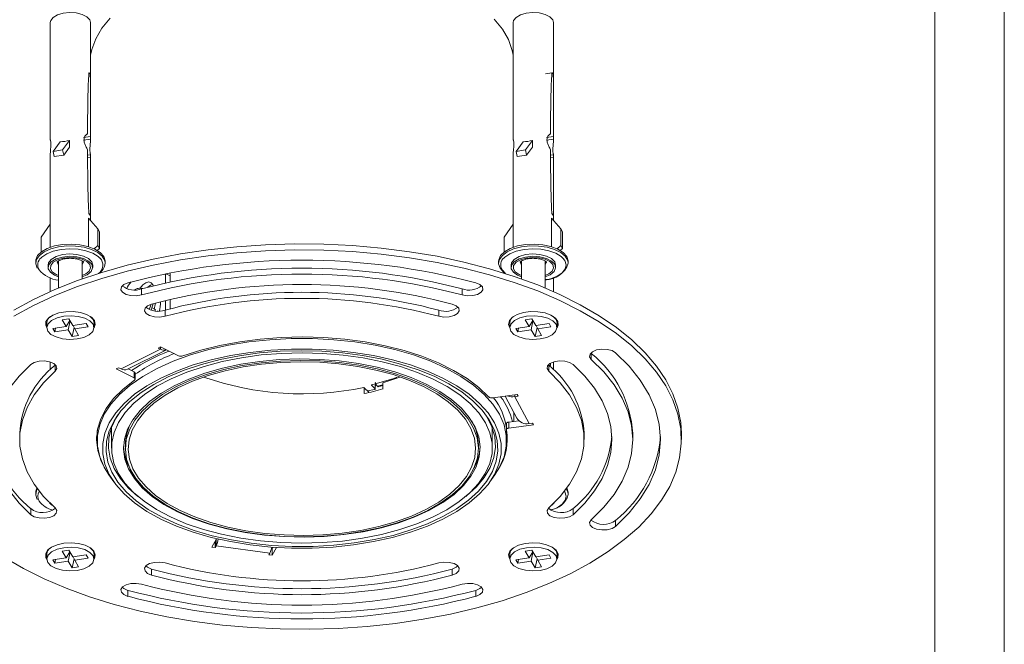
# Model space of a CAD drawing. Header units: millimetres. Extents: x 0 to 420, y 0 to 297.
# Tile 5 of 6: x 278 to 420, y 151 to 241. Entities that reach past the tile are written whole.
import ezdxf

# ---------------------------------------------------------------- set-up
doc = ezdxf.new("R2010")
doc.units = ezdxf.units.MM
doc.header["$LTSCALE"] = 2
doc.layers.add('DGA-lighting', color=7, linetype='Continuous', lineweight=0)
doc.layers.add('DGA-txt', color=7, linetype='Continuous', lineweight=0)

msp = doc.modelspace()

# ---------------------------------------------------------------- linework, layer by layer
at = {"layer": 'DGA-lighting', "linetype": 'Continuous'}
for p, q in [((282.74, 240.16), (282.74, 223.31)), ((288.54, 223.31), (288.54, 240.16)), ((349.35, 240.16), (349.35, 223.31)), ((355.15, 223.31), (355.15, 240.16)), ((354.94, 232.94), (353.98, 232.8)), ((288.11, 224.12), (288.11, 224.51)), ((354.72, 224.12), (354.72, 224.51)), ((284.17, 223), (283.16, 221.63)), ((285.51, 223.2), (284.5, 221.83)), ((285.51, 222.22), (285.51, 223.2)), ((288.53, 223.79), (287.52, 223.64)), ((288.53, 223.4), (287.52, 223.25)), ((288.53, 223.79), (288.53, 223.4)), ((350.78, 223), (349.77, 221.63)), ((352.12, 223.2), (351.11, 221.83)), ((352.12, 222.22), (352.12, 223.2)), ((355.14, 223.79), (354.13, 223.64)), ((355.14, 223.4), (354.13, 223.25)), ((355.14, 223.79), (355.14, 223.4)), ((282.74, 221.16), (282.74, 207.82)), ((283.16, 221.63), (284.5, 221.83)), ((283.32, 220.87), (283.16, 221.63)), ((283.32, 220.87), (284.67, 221.07)), ((284.67, 221.07), (284.5, 221.83)), ((285.51, 222.22), (284.67, 221.07)), ((288.11, 221.48), (288.11, 221.87)), ((288.53, 221.15), (288.11, 221.09)), ((288.53, 221.15), (288.53, 220.76)), ((288.54, 211.7), (288.54, 221.16)), ((349.35, 221.16), (349.35, 207.82)), ((349.77, 221.63), (351.11, 221.83)), ((349.93, 220.87), (349.77, 221.63)), ((349.93, 220.87), (351.27, 221.07)), ((351.27, 221.07), (351.11, 221.83)), ((352.12, 222.22), (351.27, 221.07)), ((354.72, 221.48), (354.72, 221.87)), ((355.14, 221.15), (354.72, 221.09)), ((355.14, 221.15), (355.14, 220.76)), ((355.15, 211.7), (355.15, 221.16)), ((288.12, 220.7), (288.53, 220.76)), ((354.72, 220.7), (355.14, 220.76)), ((282.74, 211.17), (281.43, 209.29)), ((288.26, 207.91), (288.26, 212.02)), ((288.26, 212.02), (289.58, 210.5)), ((349.35, 211.17), (348.04, 209.29)), ((354.86, 207.91), (354.86, 212.02)), ((354.86, 212.02), (356.19, 210.5)), ((289.58, 210.5), (289.58, 208.07)), ((289.84, 210.07), (289.58, 210.5)), ((289.84, 210.07), (289.84, 207.64)), ((356.19, 210.5), (356.19, 208.07)), ((356.45, 210.07), (356.19, 210.5)), ((356.45, 210.07), (356.45, 207.64)), ((281.43, 209.29), (281.43, 207.14)), ((348.04, 209.29), (348.04, 207.14)), ((289.58, 208.07), (289.05, 207.61)), ((289.84, 207.64), (289.51, 207.36)), ((289.84, 207.64), (289.58, 208.07)), ((356.19, 208.07), (355.66, 207.61)), ((356.45, 207.64), (356.12, 207.36)), ((356.45, 207.64), (356.19, 208.07)), ((280.64, 205.78), (280.64, 205.52)), ((283.94, 205.85), (283.94, 201.96)), ((287.34, 203.27), (287.34, 205.85)), ((290.64, 205.52), (290.64, 205.78)), ((347.25, 205.78), (347.25, 205.52)), ((350.55, 205.85), (350.55, 203.27)), ((353.95, 201.96), (353.95, 205.85)), ((353.95, 205.36), (354.13, 205.68)), ((357.25, 205.52), (357.25, 205.78)), ((282.44, 205.26), (282.44, 204.92)), ((288.84, 204.92), (288.84, 205.26)), ((299.3, 204), (299.3, 202.69)), ((300.01, 203.7), (299.37, 204.01)), ((347.74, 204.6), (348.22, 204.05)), ((349.05, 205.26), (349.05, 204.92)), ((355.45, 204.92), (355.45, 205.26)), ((282.74, 203.49), (282.74, 201.44)), ((300.01, 203.7), (300.01, 202.84)), ((355.15, 201.44), (355.15, 203.49)), ((295.86, 200.96), (295.86, 201.82)), ((342.02, 200.96), (342.02, 201.82)), ((299.3, 200.16), (299.3, 198.77)), ((300.01, 200.33), (300.01, 198.97)), ((297.41, 199.09), (297.68, 198.94)), ((297.68, 198.94), (297.89, 198.83)), ((298.28, 198.64), (298.18, 198.69)), ((299.26, 197.9), (299.26, 198.76)), ((338.62, 197.9), (338.62, 198.76)), ((282.24, 196.95), (282.24, 196.26)), ((285.41, 197.53), (284.45, 197.38)), ((284.45, 197.38), (285.01, 196.43)), ((285.54, 197.29), (285.01, 196.43)), ((285.59, 197.22), (285.3, 195.95)), ((285.97, 196.57), (285.41, 197.53)), ((289.04, 196.26), (289.04, 196.95)), ((348.85, 196.95), (348.85, 196.26)), ((352.02, 197.53), (351.06, 197.38)), ((351.06, 197.38), (351.62, 196.43)), ((352.15, 197.29), (351.62, 196.43)), ((352.19, 197.22), (351.91, 195.95)), ((352.58, 196.57), (352.02, 197.53)), ((355.65, 196.26), (355.65, 196.95)), ((285.01, 196.43), (283.1, 196.14)), ((283.1, 196.14), (283.38, 195.66)), ((283.5, 196.2), (283.38, 195.66)), ((283.38, 195.66), (285.3, 195.95)), ((285.3, 195.95), (285.87, 194.99)), ((286.16, 196.3), (285.87, 194.99)), ((287.89, 196.85), (285.97, 196.57)), ((286.03, 196.58), (286.26, 196.09)), ((286.26, 196.09), (288.17, 196.37)), ((286.82, 195.13), (286.26, 196.09)), ((288.17, 196.37), (287.89, 196.85)), ((351.62, 196.43), (349.71, 196.14)), ((349.71, 196.14), (349.99, 195.66)), ((350.11, 196.2), (349.99, 195.66)), ((349.99, 195.66), (351.91, 195.95)), ((351.91, 195.95), (352.48, 194.99)), ((352.77, 196.3), (352.48, 194.99)), ((354.5, 196.85), (352.58, 196.57)), ((352.64, 196.58), (352.87, 196.09)), ((352.87, 196.09), (354.78, 196.37)), ((353.43, 195.13), (352.87, 196.09)), ((354.78, 196.37), (354.5, 196.85)), ((285.87, 194.99), (286.82, 195.13)), ((352.48, 194.99), (353.43, 195.13)), ((292.93, 190.32), (298.59, 193.15)), ((293.83, 190.26), (299.45, 193.07)), ((298.59, 193.5), (298.24, 193.32)), ((298.24, 193.32), (298.59, 193.15)), ((301.17, 192.21), (298.59, 193.5)), ((298.59, 193.5), (298.59, 193.15)), ((282.74, 191.32), (282.74, 190.2)), ((355.14, 191.3), (355.14, 190.49)), ((355.15, 190.2), (355.15, 191.32)), ((360.57, 192.55), (360.52, 192.6)), ((360.57, 191.68), (360.57, 192.55)), ((283.48, 190.9), (283.43, 190.85)), ((283.43, 189.98), (283.43, 190.85)), ((292.58, 190.49), (292.23, 190.32)), ((292.23, 190.32), (294.81, 189.03)), ((292.93, 190.32), (292.58, 190.49)), ((294.81, 189.89), (293.95, 190.32)), ((294.81, 189.03), (294.81, 189.89)), ((354.45, 190.85), (354.4, 190.9)), ((354.45, 189.98), (354.45, 190.85)), ((354.72, 190.82), (354.72, 191.14)), ((355.14, 190.49), (355.14, 190.2)), ((294.95, 188.85), (294.95, 189.72)), ((332.17, 188.94), (329, 188.03)), ((328.61, 186.91), (327.87, 187.66)), ((329.39, 187.34), (328.37, 187.15)), ((328.95, 188.01), (328.95, 187.96)), ((329.46, 187.44), (328.95, 187.96)), ((329.48, 187.4), (329.55, 188.21)), ((329.9, 187.74), (329.83, 187.81)), ((349.92, 186.62), (346.4, 186.15)), ((348.19, 186.39), (349.87, 183.24)), ((349.57, 186.58), (349.57, 186.32)), ((349.57, 186.32), (350.05, 186.38)), ((349.57, 186.32), (351.64, 182.45)), ((350.05, 186.38), (349.92, 186.62)), ((350.17, 182.86), (348.73, 182.67)), ((349.44, 182.77), (349.44, 184.05)), ((289.5, 181.43), (289.49, 181.01)), ((291.54, 181.86), (291.54, 178.93)), ((346.34, 178.93), (346.34, 181.86)), ((348.36, 182.43), (348.36, 181.56)), ((348.39, 181.01), (348.38, 181.43)), ((348.73, 182.67), (348.73, 181.8)), ((348.73, 181.8), (352.25, 182.28)), ((352.12, 182.52), (351.64, 182.45)), ((352.25, 182.28), (352.12, 182.52)), ((289.49, 179.78), (289.4, 180.58)), ((289.49, 181.01), (289.49, 179.97)), ((348.39, 179.97), (348.39, 181.01)), ((348.48, 180.58), (348.39, 179.78)), ((359.54, 180.14), (359.54, 181.01)), ((366.54, 180.14), (366.54, 181.01)), ((373.54, 180.14), (373.54, 181.01)), ((293.54, 179.36), (293.54, 178.84)), ((344.34, 178.84), (344.34, 179.36)), ((291.17, 175.06), (291.88, 174.06)), ((346, 174.06), (346.71, 175.06)), ((280.64, 172.48), (280.64, 172.22)), ((357.25, 172.22), (357.25, 172.48)), ((279.93, 169.33), (279.93, 170.2)), ((357.95, 169.33), (357.95, 170.2)), ((364.07, 167.63), (364.07, 168.5)), ((306.64, 165.88), (305.98, 164.65)), ((305.98, 164.65), (306.46, 164.59)), ((306.46, 165.45), (306.41, 165.46)), ((306.59, 165.7), (306.46, 165.45)), ((306.46, 165.45), (306.46, 164.59)), ((306.46, 164.59), (306.59, 164.83)), ((306.59, 165.7), (306.59, 164.83)), ((314.32, 163.79), (306.59, 164.83)), ((314.67, 164.35), (314.54, 164.37)), ((314.83, 164.64), (314.67, 164.35)), ((314.67, 163.49), (315.28, 164.61)), ((314.67, 164.35), (314.67, 163.49)), ((282.24, 163.65), (282.24, 162.95)), ((285.01, 163.12), (283.1, 162.84)), ((285.41, 164.22), (284.45, 164.08)), ((284.45, 164.08), (285.01, 163.12)), ((285.54, 163.99), (285.01, 163.12)), ((285.59, 163.92), (285.3, 162.64)), ((285.97, 163.26), (285.41, 164.22)), ((286.16, 162.99), (285.87, 161.68)), ((287.89, 163.55), (285.97, 163.26)), ((286.03, 163.27), (286.26, 162.78)), ((286.26, 162.78), (288.17, 163.07)), ((288.17, 163.07), (287.89, 163.55)), ((289.04, 162.95), (289.04, 163.65)), ((314.32, 163.79), (314.19, 163.55)), ((314.19, 163.55), (314.67, 163.49)), ((348.85, 163.65), (348.85, 162.95)), ((351.62, 163.12), (349.71, 162.84)), ((352.02, 164.22), (351.06, 164.08)), ((351.06, 164.08), (351.62, 163.12)), ((352.15, 163.99), (351.62, 163.12)), ((352.19, 163.92), (351.91, 162.64)), ((352.58, 163.26), (352.02, 164.22)), ((352.77, 162.99), (352.48, 161.68)), ((354.5, 163.55), (352.58, 163.26)), ((352.64, 163.27), (352.87, 162.78)), ((352.87, 162.78), (354.78, 163.07)), ((354.78, 163.07), (354.5, 163.55)), ((355.65, 162.95), (355.65, 163.65)), ((283.1, 162.84), (283.38, 162.36)), ((283.5, 162.9), (283.38, 162.36)), ((283.38, 162.36), (285.3, 162.64)), ((285.3, 162.64), (285.87, 161.68)), ((285.87, 161.68), (286.82, 161.82)), ((286.82, 161.82), (286.26, 162.78)), ((297.32, 160.64), (297.32, 161.5)), ((340.56, 160.64), (340.56, 161.5)), ((349.71, 162.84), (349.99, 162.36)), ((350.11, 162.9), (349.99, 162.36)), ((349.99, 162.36), (351.91, 162.64)), ((351.91, 162.64), (352.48, 161.68)), ((352.48, 161.68), (353.43, 161.82)), ((353.43, 161.82), (352.87, 162.78)), ((293.92, 157.58), (293.92, 158.44)), ((343.96, 157.58), (343.96, 158.44))]:
    msp.add_line(p, q, dxfattribs=at)
at = {"layer": 'DGA-lighting', "linetype": 'Continuous', "flags": 128}
for points in [[(288.54, 240.16), (288.42, 240.58), (288, 241.01), (287.32, 241.34), (286.47, 241.55), (285.52, 241.61), (284.59, 241.52), (283.77, 241.27), (283.15, 240.91), (282.8, 240.46), (282.74, 240.16)], [(355.15, 240.16), (355.03, 240.58), (354.61, 241.01), (353.93, 241.34), (353.08, 241.55), (352.13, 241.61), (351.2, 241.52), (350.37, 241.27), (349.76, 240.91), (349.41, 240.46), (349.35, 240.16)], [(291.37, 240.79), (290.18, 239.34), (289.29, 237.84), (288.71, 236.29), (288.54, 235.47)], [(349.35, 235.47), (349.2, 236.16), (348.65, 237.71), (347.79, 239.22), (346.62, 240.67)], [(277.49, 198.78), (280.33, 200.31), (283.4, 201.73), (286.68, 203.03), (290.15, 204.2), (293.78, 205.24), (297.56, 206.13), (301.47, 206.87), (305.48, 207.47), (309.57, 207.9), (313.72, 208.18), (317.89, 208.3), (322.08, 208.26), (326.24, 208.06), (330.36, 207.7), (334.41, 207.19), (338.38, 206.52), (342.23, 205.7), (345.94, 204.74), (349.49, 203.63), (352.87, 202.4), (356.04, 201.04), (359, 199.56), (361.72, 197.97), (364.19, 196.28), (366.4, 194.51), (368.33, 192.65), (369.96, 190.73), (371.3, 188.75), (372.33, 186.72), (373.05, 184.66), (373.45, 182.58), (373.54, 181.01)], [(290.43, 206.49), (289.93, 207.07), (289.15, 207.56), (288.16, 207.94), (287.01, 208.19), (285.77, 208.28), (284.52, 208.22), (283.34, 208.01), (282.31, 207.65), (281.49, 207.18), (280.92, 206.62), (280.66, 206.01), (280.64, 205.78)], [(357.04, 206.49), (356.54, 207.07), (355.76, 207.56), (354.77, 207.94), (353.62, 208.19), (352.38, 208.28), (351.13, 208.22), (349.95, 208.01), (348.92, 207.65), (348.1, 207.18), (347.53, 206.62), (347.27, 206.01), (347.25, 205.78)], [(277.49, 197.91), (280.33, 199.45), (283.4, 200.87), (286.68, 202.17), (290.15, 203.34), (293.78, 204.37), (297.56, 205.26), (301.47, 206.01), (305.48, 206.6), (309.57, 207.04), (313.72, 207.32), (317.89, 207.44), (322.08, 207.4), (326.24, 207.2), (330.36, 206.84), (334.41, 206.32), (338.38, 205.65), (342.23, 204.84), (345.94, 203.87), (349.49, 202.77), (352.87, 201.53), (356.04, 200.17), (359, 198.69), (361.72, 197.11), (364.19, 195.42), (366.4, 193.64), (368.33, 191.79), (369.96, 189.86), (371.3, 187.88), (372.33, 185.85), (373.05, 183.79), (373.45, 181.71), (373.53, 179.62), (373.29, 177.53), (372.73, 175.46), (371.86, 173.41), (370.67, 171.41), (369.18, 169.45), (367.4, 167.56), (365.33, 165.74), (362.99, 164.01), (360.39, 162.37), (357.55, 160.84)], [(280.64, 205.52), (280.75, 206.06), (281.17, 206.65), (281.87, 207.17), (282.8, 207.58), (283.92, 207.87), (285.14, 208.01), (286.39, 207.99), (287.6, 207.82), (288.68, 207.51), (289.57, 207.07), (290.21, 206.53), (290.57, 205.93), (290.64, 205.52)], [(289.89, 206.26), (289.64, 206.49), (288.87, 206.97), (287.88, 207.33), (286.73, 207.55), (285.51, 207.61), (284.3, 207.52), (283.18, 207.27), (282.23, 206.88), (281.51, 206.39), (281.43, 206.32)], [(288.84, 205.26), (288.7, 205.72), (288.24, 206.19), (287.5, 206.56), (286.55, 206.8), (285.51, 206.86), (284.48, 206.76), (283.57, 206.49), (282.89, 206.08), (282.5, 205.59), (282.44, 205.26)], [(347.25, 205.52), (347.36, 206.06), (347.78, 206.65), (348.48, 207.17), (349.41, 207.58), (350.53, 207.87), (351.75, 208.01), (353, 207.99), (354.21, 207.82), (355.29, 207.51), (356.18, 207.07), (356.82, 206.53), (357.18, 205.93), (357.25, 205.52)], [(356.5, 206.26), (356.25, 206.49), (355.48, 206.97), (354.49, 207.33), (353.34, 207.55), (352.12, 207.61), (350.91, 207.52), (349.79, 207.27), (348.84, 206.88), (348.12, 206.39), (348.04, 206.32)], [(355.45, 205.26), (355.31, 205.72), (354.85, 206.19), (354.11, 206.56), (353.16, 206.8), (352.12, 206.86), (351.09, 206.76), (350.18, 206.49), (349.5, 206.08), (349.11, 205.59), (349.05, 205.26)], [(280.84, 204.81), (280.64, 205.43), (280.64, 205.52)], [(288.7, 205.37), (288.24, 205.84), (287.5, 206.22), (286.55, 206.45), (285.51, 206.52), (284.48, 206.41), (283.57, 206.14), (282.89, 205.74), (282.5, 205.25), (282.46, 204.72), (282.76, 204.22), (283.37, 203.79), (283.94, 203.56)], [(288.42, 205.33), (288, 205.76), (287.32, 206.1), (286.47, 206.31), (285.52, 206.37), (284.59, 206.27), (283.77, 206.03), (283.15, 205.66), (282.8, 205.22), (282.76, 204.74), (283.03, 204.28), (283.58, 203.89), (283.94, 203.74)], [(283.74, 205.78), (283.81, 205.51), (283.94, 205.36)], [(287.34, 205.36), (287.53, 205.68), (287.54, 205.78)], [(290.64, 205.78), (290.63, 205.87), (290.43, 206.49)], [(347.45, 204.81), (347.25, 205.43), (347.25, 205.52)], [(355.31, 205.37), (354.85, 205.84), (354.11, 206.22), (353.16, 206.45), (352.12, 206.52), (351.09, 206.41), (350.18, 206.14), (349.5, 205.74), (349.11, 205.25), (349.07, 204.72), (349.37, 204.22), (349.98, 203.79), (350.55, 203.56)], [(355.03, 205.33), (354.61, 205.76), (353.93, 206.1), (353.08, 206.31), (352.13, 206.37), (351.2, 206.27), (350.37, 206.03), (349.76, 205.66), (349.41, 205.22), (349.37, 204.74), (349.64, 204.28), (350.19, 203.89), (350.55, 203.74)], [(350.35, 205.78), (350.42, 205.51), (350.55, 205.36)], [(353.95, 203.07), (354.7, 203.26), (355.65, 203.65), (356.38, 204.14), (356.82, 204.71), (356.94, 205.32), (356.75, 205.93), (356.5, 206.26)], [(357.25, 205.78), (357.24, 205.87), (357.04, 206.49)], [(287.34, 203.56), (288.07, 203.88), (288.62, 204.33), (288.83, 204.85), (288.7, 205.37)], [(287.34, 203.74), (287.85, 203.98), (288.34, 204.39), (288.53, 204.85), (288.42, 205.33)], [(299.93, 204.13), (299.99, 203.94), (300.01, 203.7)], [(348.19, 204.06), (347.95, 204.24), (347.45, 204.81)], [(353.95, 203.56), (354.68, 203.88), (355.22, 204.33), (355.44, 204.85), (355.31, 205.37)], [(353.95, 203.74), (354.46, 203.98), (354.95, 204.39), (355.14, 204.85), (355.03, 205.33)], [(295.86, 200.96), (295.12, 200.84), (294.34, 200.87), (293.65, 201.05), (293.14, 201.35), (292.91, 201.72), (292.97, 202.11), (293.33, 202.46), (293.92, 202.71)], [(295.68, 201.93), (296.04, 202.4), (296.47, 202.72), (296.9, 202.83), (297.27, 202.72), (297.52, 202.39), (297.56, 202.27)], [(343.96, 202.71), (344.55, 202.46), (344.91, 202.11), (344.97, 201.72), (344.74, 201.35), (344.23, 201.05), (343.54, 200.87), (342.76, 200.84), (342.02, 200.96)], [(296.77, 202.07), (297.18, 202.37), (297.48, 202.47)], [(289.04, 196.24), (289.21, 196.73), (289.09, 197.26), (288.67, 197.75), (287.97, 198.15), (287.07, 198.44), (286.04, 198.57), (284.97, 198.55), (283.96, 198.38), (283.11, 198.06)], [(299.26, 197.9), (298.51, 197.78), (297.74, 197.81), (297.04, 197.99), (296.54, 198.29), (296.3, 198.66), (296.37, 199.05), (296.72, 199.39), (297.32, 199.65)], [(297.2, 199.61), (297.14, 199.37), (296.98, 198.88)], [(297.27, 198.78), (297.42, 199.23), (297.52, 199.7)], [(340.56, 199.65), (341.16, 199.39), (341.52, 199.05), (341.58, 198.66), (341.34, 198.29), (340.84, 197.99), (340.14, 197.81), (339.37, 197.78), (338.62, 197.9)], [(354.78, 198.06), (353.92, 198.38), (352.91, 198.55), (351.84, 198.57), (350.81, 198.44), (349.91, 198.15), (349.22, 197.75), (348.79, 197.26), (348.67, 196.73), (348.85, 196.24)], [(283.11, 198.06), (282.47, 197.63), (282.12, 197.13), (282.08, 196.59), (282.24, 196.24)], [(282.38, 195.77), (282.24, 196.3), (282.43, 196.82), (282.94, 197.29), (283.71, 197.66), (284.67, 197.89), (285.73, 197.96), (286.77, 197.86), (287.71, 197.61), (288.44, 197.22), (288.9, 196.74), (289.03, 196.21), (288.84, 195.69), (288.33, 195.22), (287.56, 194.86), (286.6, 194.63), (285.55, 194.56), (284.5, 194.65), (283.57, 194.91), (282.83, 195.29), (282.38, 195.77)], [(288.48, 197.88), (288.9, 197.43), (289.04, 196.95)], [(348.99, 195.77), (348.85, 196.3), (349.04, 196.82), (349.55, 197.29), (350.32, 197.66), (351.28, 197.89), (352.34, 197.96), (353.38, 197.86), (354.32, 197.61), (355.05, 197.22), (355.51, 196.74), (355.64, 196.21), (355.45, 195.69), (354.94, 195.22), (354.17, 194.86), (353.21, 194.63), (352.16, 194.56), (351.11, 194.65), (350.17, 194.91), (349.44, 195.29), (348.99, 195.77)], [(355.65, 196.24), (355.8, 196.59), (355.76, 197.13), (355.41, 197.63), (354.78, 198.06)], [(355.09, 197.88), (355.51, 197.43), (355.65, 196.95)], [(346.71, 175.06), (347.39, 176.16), (348.03, 177.67), (348.35, 179.2), (348.35, 180.74), (348.03, 182.27), (347.39, 183.78), (346.43, 185.25), (345.18, 186.65), (343.64, 187.99), (341.83, 189.24), (339.76, 190.38), (337.47, 191.41), (334.98, 192.32), (332.31, 193.09), (329.49, 193.72), (326.56, 194.19), (323.55, 194.51), (320.48, 194.67), (317.4, 194.67), (314.33, 194.51), (311.32, 194.19), (308.39, 193.72), (305.57, 193.09), (302.9, 192.32), (300.41, 191.41), (298.12, 190.38), (296.05, 189.24), (294.24, 187.99), (292.7, 186.65), (291.45, 185.25), (290.49, 183.78), (289.85, 182.27), (289.53, 180.74), (289.53, 179.2), (289.85, 177.67), (290.49, 176.16), (291.17, 175.06)], [(301.81, 192.18), (304.39, 193), (307.13, 193.69), (309.99, 194.22), (312.95, 194.61), (315.97, 194.84), (319.03, 194.92), (322.08, 194.83), (325.1, 194.59), (328.06, 194.2), (330.91, 193.65), (333.64, 192.96), (336.21, 192.13), (338.6, 191.18), (340.77, 190.1), (342.71, 188.92), (344.4, 187.64), (345.81, 186.29)], [(311.51, 164.98), (314.45, 164.67), (317.44, 164.51), (320.44, 164.51), (323.43, 164.67), (326.37, 164.98), (329.23, 165.45), (331.97, 166.06), (334.57, 166.81), (337, 167.69), (339.23, 168.7), (341.24, 169.81), (343.01, 171.03), (344.51, 172.33), (345.73, 173.7), (346.66, 175.13), (347.29, 176.6), (347.6, 178.09), (347.6, 179.59), (347.29, 181.09), (346.66, 182.56), (345.73, 183.99), (344.51, 185.36), (343.01, 186.66), (341.24, 187.87), (339.23, 188.99), (337, 190), (334.57, 190.88), (331.97, 191.63), (329.23, 192.24), (326.37, 192.7), (323.43, 193.02), (320.44, 193.17), (317.44, 193.17), (314.45, 193.02), (311.51, 192.7), (308.66, 192.24), (305.91, 191.63), (303.31, 190.88), (300.88, 190), (298.65, 188.99), (296.64, 187.87), (294.87, 186.66), (293.37, 185.36), (292.15, 183.99), (291.22, 182.56), (290.59, 181.09), (290.28, 179.59), (290.28, 178.09), (290.59, 176.6), (291.22, 175.13), (292.15, 173.7), (293.37, 172.33), (294.87, 171.03), (296.64, 169.81), (298.65, 168.7), (300.88, 167.69), (303.31, 166.81), (305.91, 166.06), (308.66, 165.45), (311.51, 164.98)], [(311.64, 165.23), (314.58, 164.92), (317.56, 164.76), (320.57, 164.77), (323.55, 164.94), (326.48, 165.26), (329.32, 165.74), (332.05, 166.36), (334.63, 167.13), (337.03, 168.03), (339.23, 169.05), (341.2, 170.19), (342.91, 171.42), (344.35, 172.73), (345.51, 174.12), (346.36, 175.56), (346.9, 177.03), (347.13, 178.53), (347.04, 180.03), (346.63, 181.52), (345.9, 182.97), (344.87, 184.38), (343.54, 185.73), (341.94, 187), (340.08, 188.17), (337.97, 189.25), (335.66, 190.2), (333.15, 191.02), (330.48, 191.71), (327.68, 192.25), (324.78, 192.64), (321.81, 192.87), (318.82, 192.94), (315.82, 192.86), (312.86, 192.61), (309.97, 192.21), (307.18, 191.66), (304.52, 190.96), (302.02, 190.12), (299.72, 189.16), (297.64, 188.08), (295.8, 186.9), (294.21, 185.62), (292.91, 184.27), (291.91, 182.85), (291.21, 181.39), (290.82, 179.91), (290.76, 178.41), (291.01, 176.91), (291.58, 175.44), (292.46, 174), (293.64, 172.62), (295.1, 171.31), (296.84, 170.09), (298.83, 168.96), (301.04, 167.95), (303.46, 167.06), (306.05, 166.3), (308.79, 165.69), (311.64, 165.23)], [(360.57, 191.68), (360.33, 192.05), (360.4, 192.44), (360.76, 192.79), (361.35, 193.04), (362.1, 193.16), (362.87, 193.13), (363.57, 192.95), (364.07, 192.65)], [(279.93, 190.95), (280.44, 191.25), (281.13, 191.43), (281.91, 191.46), (282.65, 191.34), (283.25, 191.09), (283.6, 190.74), (283.67, 190.36), (283.43, 189.98)], [(307.39, 166.51), (310.14, 165.96), (313, 165.56), (315.92, 165.31), (318.89, 165.23), (321.85, 165.31), (324.78, 165.54), (327.64, 165.94), (330.4, 166.48), (333.02, 167.18), (335.48, 168.01), (337.74, 168.97), (339.79, 170.04), (341.59, 171.22), (343.12, 172.49), (344.37, 173.83), (345.33, 175.24), (345.97, 176.69), (346.3, 178.16), (346.3, 179.64), (345.99, 181.12), (345.36, 182.57), (344.41, 183.98), (343.17, 185.32), (341.65, 186.6), (339.86, 187.78), (337.82, 188.86), (335.57, 189.82), (333.11, 190.65), (330.5, 191.35), (327.74, 191.9), (324.88, 192.3), (321.96, 192.55), (319, 192.63), (316.03, 192.55), (313.1, 192.32), (310.24, 191.92), (307.49, 191.38), (304.86, 190.68), (302.4, 189.85), (300.14, 188.9), (298.09, 187.82), (296.29, 186.64), (294.76, 185.37), (293.51, 184.03), (292.55, 182.62), (291.91, 181.17), (291.58, 179.7), (291.58, 178.22), (291.89, 176.74), (292.52, 175.29), (293.47, 173.89), (294.71, 172.54), (296.23, 171.26), (298.02, 170.08), (300.06, 169), (302.31, 168.04), (304.77, 167.21), (307.39, 166.51)], [(308.12, 167.3), (310.8, 166.77), (313.57, 166.39), (316.41, 166.17), (319.29, 166.11), (322.16, 166.21), (324.98, 166.47), (327.74, 166.88), (330.38, 167.45), (332.88, 168.16), (335.2, 169.01), (337.32, 169.98), (339.21, 171.07), (340.84, 172.25), (342.2, 173.52), (343.26, 174.86), (344.02, 176.24), (344.47, 177.67), (344.59, 179.1), (344.39, 180.54), (343.87, 181.95), (343.03, 183.33), (341.9, 184.65), (340.47, 185.9), (338.78, 187.06), (336.83, 188.12), (334.66, 189.06), (332.29, 189.88), (329.76, 190.56), (327.09, 191.09), (324.31, 191.47), (321.47, 191.69), (318.6, 191.75), (315.73, 191.65), (312.9, 191.39), (310.14, 190.98), (307.5, 190.41), (305, 189.7), (302.68, 188.85), (300.56, 187.88), (298.67, 186.79), (297.04, 185.61), (295.68, 184.34), (294.62, 183), (293.86, 181.62), (293.42, 180.19), (293.29, 178.76), (293.49, 177.32), (294.01, 175.91), (294.85, 174.53), (295.98, 173.21), (297.41, 171.96), (299.1, 170.8), (301.05, 169.74), (303.22, 168.8), (305.59, 167.98), (308.12, 167.3)], [(330.17, 167.45), (332.65, 168.15), (334.96, 168.99), (337.06, 169.95), (338.94, 171.02), (340.57, 172.19), (341.93, 173.44), (342.99, 174.76), (343.75, 176.13), (344.21, 177.54), (344.34, 178.96), (344.15, 180.38), (343.65, 181.78), (342.84, 183.15), (341.72, 184.46), (340.32, 185.7), (338.65, 186.85), (336.74, 187.91), (334.59, 188.84), (332.26, 189.66), (329.75, 190.34), (327.11, 190.87), (324.37, 191.25), (321.55, 191.48), (318.71, 191.54), (315.87, 191.45), (313.06, 191.2), (310.33, 190.79), (307.71, 190.24), (305.23, 189.53), (302.92, 188.7), (300.82, 187.74), (298.94, 186.67), (297.31, 185.5), (295.96, 184.25), (294.89, 182.93), (294.13, 181.56), (293.68, 180.15), (293.54, 178.73), (293.73, 177.31), (294.23, 175.9), (295.04, 174.54), (296.16, 173.23), (297.56, 171.99), (299.23, 170.83), (301.15, 169.78), (303.29, 168.84), (305.62, 168.03), (308.13, 167.35), (310.77, 166.82), (313.52, 166.44), (316.33, 166.21), (319.17, 166.14), (322.02, 166.24), (324.82, 166.49), (327.55, 166.9), (330.17, 167.45)], [(329.99, 167.63), (332.43, 168.32), (334.71, 169.14), (336.78, 170.09), (338.63, 171.14), (340.23, 172.29), (341.56, 173.52), (342.61, 174.82), (343.36, 176.17), (343.81, 177.56), (343.94, 178.96), (343.76, 180.36), (343.26, 181.74), (342.46, 183.08), (341.36, 184.37), (339.99, 185.59), (338.34, 186.73), (336.46, 187.76), (334.35, 188.69), (332.05, 189.49), (329.58, 190.15), (326.98, 190.68), (324.28, 191.06), (321.51, 191.28), (318.71, 191.34), (315.91, 191.25), (313.15, 191), (310.47, 190.6), (307.89, 190.06), (305.45, 189.37), (303.18, 188.54), (301.1, 187.6), (299.25, 186.55), (297.65, 185.4), (296.32, 184.16), (295.27, 182.86), (294.52, 181.51), (294.07, 180.13), (293.94, 178.73), (294.12, 177.33), (294.62, 175.95), (295.42, 174.61), (296.52, 173.32), (297.9, 172.1), (299.54, 170.96), (301.43, 169.92), (303.53, 169), (305.83, 168.2), (308.3, 167.53), (310.9, 167.01), (313.6, 166.63), (316.37, 166.41), (319.17, 166.34), (321.97, 166.44), (324.73, 166.68), (327.41, 167.08), (329.99, 167.63)], [(354.45, 189.98), (354.21, 190.36), (354.28, 190.74), (354.63, 191.09), (355.23, 191.34), (355.97, 191.46), (356.75, 191.43), (357.44, 191.25), (357.95, 190.95)], [(360.57, 168.6), (362.37, 170.4), (363.86, 172.26), (365.02, 174.18), (365.86, 176.15), (366.37, 178.14), (366.54, 180.14), (366.37, 182.15), (365.86, 184.14), (365.02, 186.1), (363.86, 188.02), (362.37, 189.89), (360.57, 191.68)], [(364.07, 192.65), (366.02, 190.71), (367.63, 188.68), (368.9, 186.6), (369.81, 184.47), (370.36, 182.32), (370.54, 180.14), (370.36, 177.97), (369.81, 175.81), (368.9, 173.68), (367.63, 171.6), (366.02, 169.58), (364.07, 167.63)], [(279.93, 169.33), (278.25, 171.01), (276.86, 172.76), (275.76, 174.56), (274.97, 176.4), (274.5, 178.26), (274.34, 180.14), (274.5, 182.02), (274.97, 183.89), (275.76, 185.73), (276.86, 187.53), (278.25, 189.27), (279.93, 190.95)], [(283.43, 189.98), (281.77, 188.31), (280.43, 186.57), (279.41, 184.77), (278.73, 182.94), (278.38, 181.08), (278.38, 179.21), (278.73, 177.35), (279.41, 175.51), (280.43, 173.72), (281.77, 171.97), (283.43, 170.3)], [(354.45, 170.3), (356.11, 171.97), (357.45, 173.72), (358.47, 175.51), (359.15, 177.35), (359.5, 179.21), (359.5, 181.08), (359.15, 182.94), (358.47, 184.77), (357.45, 186.57), (356.11, 188.31), (354.45, 189.98)], [(357.95, 190.95), (359.63, 189.27), (361.03, 187.53), (362.12, 185.73), (362.91, 183.89), (363.38, 182.02), (363.54, 180.14), (363.38, 178.26), (362.91, 176.4), (362.12, 174.56), (361.03, 172.76), (359.63, 171.01), (357.95, 169.33)], [(290.7, 175.8), (290.04, 177.06), (289.56, 178.57), (289.39, 180.1), (289.54, 181.63), (290, 183.14), (290.78, 184.62), (291.85, 186.05), (293.22, 187.42), (294.86, 188.71)], [(294.86, 188.71), (294.9, 188.74), (294.93, 188.79), (294.95, 188.83), (294.95, 188.87), (294.94, 188.92), (294.91, 188.96), (294.86, 188.99), (294.81, 189.03)], [(330.57, 188.32), (332.91, 189.09), (333.04, 189.14)], [(327.91, 186.76), (327.88, 187.51), (327.87, 187.66)], [(329.46, 187.44), (329.5, 187.89), (329.53, 188.24)], [(329.9, 187.74), (330.27, 187.83), (330.6, 187.92)], [(330.57, 188.32), (330.57, 188.18), (330.6, 187.42)], [(292.52, 183.77), (292.24, 183.32), (291.55, 181.88), (291.17, 180.41), (291.1, 178.93), (291.35, 177.45), (291.92, 176), (292.78, 174.58), (293.95, 173.22), (295.34, 171.97)], [(342.54, 171.97), (342.62, 172.03), (344.04, 173.33), (345.18, 174.7), (346.02, 176.12), (346.56, 177.58), (346.78, 179.05), (346.69, 180.54), (346.29, 182), (345.57, 183.44), (345.36, 183.77)], [(348.36, 182.43), (348.36, 182.45), (348.37, 182.49), (348.4, 182.53), (348.45, 182.57), (348.5, 182.6), (348.57, 182.63), (348.64, 182.65), (348.73, 182.67)], [(348.73, 181.8), (348.64, 181.79), (348.57, 181.77), (348.5, 181.74), (348.45, 181.71), (348.4, 181.67), (348.37, 181.63), (348.36, 181.58), (348.36, 181.54)], [(280.82, 173.15), (280.66, 172.7), (280.64, 172.48)], [(280.64, 172.22), (280.75, 172.75), (280.91, 173.04)], [(356.97, 173.04), (357.18, 172.62), (357.25, 172.22)], [(357.25, 172.48), (357.24, 172.57), (357.04, 173.19)], [(280.84, 171.51), (280.64, 172.13), (280.64, 172.22)], [(354.78, 169.98), (355.65, 170.34), (356.38, 170.84), (356.82, 171.41), (356.94, 172.02), (356.75, 172.63), (356.71, 172.69)], [(283.43, 170.3), (283.67, 169.93), (283.6, 169.54), (283.25, 169.19), (282.65, 168.94), (281.91, 168.82), (281.13, 168.86), (280.44, 169.03), (279.93, 169.33)], [(282.64, 171.05), (282.76, 170.91), (282.98, 170.72)], [(357.95, 169.33), (357.44, 169.03), (356.75, 168.86), (355.97, 168.82), (355.23, 168.94), (354.63, 169.19), (354.28, 169.54), (354.21, 169.93), (354.45, 170.3)], [(354.9, 170.72), (355.22, 171.03), (355.24, 171.05)], [(364.07, 167.63), (363.57, 167.34), (362.87, 167.16), (362.1, 167.13), (361.35, 167.24), (360.76, 167.5), (360.4, 167.84), (360.33, 168.23), (360.57, 168.6)], [(306.59, 165.7), (306.64, 165.81), (306.67, 165.87)], [(289.04, 162.93), (289.09, 163.03), (289.21, 163.56), (289.01, 164.08), (288.52, 164.55), (287.76, 164.93), (286.82, 165.18), (285.77, 165.28), (284.71, 165.22), (283.73, 165.01), (282.92, 164.66), (282.36, 164.21), (282.08, 163.69), (282.12, 163.16), (282.24, 162.93)], [(282.38, 162.47), (282.24, 163), (282.43, 163.52), (282.94, 163.99), (283.71, 164.35), (284.67, 164.58), (285.73, 164.65), (286.77, 164.55), (287.71, 164.3), (288.44, 163.91), (288.9, 163.43), (289.03, 162.91), (288.84, 162.38), (288.33, 161.92), (287.56, 161.55), (286.6, 161.32), (285.55, 161.25), (284.5, 161.35), (283.57, 161.6), (282.83, 161.99), (282.38, 162.47)], [(288.48, 164.57), (288.9, 164.13), (289.04, 163.65)], [(355.65, 162.93), (355.76, 163.16), (355.8, 163.69), (355.53, 164.21), (354.96, 164.66), (354.15, 165.01), (353.17, 165.22), (352.11, 165.28), (351.06, 165.18), (350.12, 164.93), (349.37, 164.55), (348.87, 164.08), (348.67, 163.56), (348.79, 163.03), (348.85, 162.93)], [(348.99, 162.47), (348.85, 163), (349.04, 163.52), (349.55, 163.99), (350.32, 164.35), (351.28, 164.58), (352.34, 164.65), (353.38, 164.55), (354.32, 164.3), (355.05, 163.91), (355.51, 163.43), (355.64, 162.91), (355.45, 162.38), (354.94, 161.92), (354.17, 161.55), (353.21, 161.32), (352.16, 161.25), (351.11, 161.35), (350.17, 161.6), (349.44, 161.99), (348.99, 162.47)], [(355.09, 164.57), (355.51, 164.13), (355.65, 163.65)], [(357.55, 160.84), (354.48, 159.42), (351.2, 158.12), (347.74, 156.95), (344.1, 155.91), (340.32, 155.02), (336.41, 154.28), (332.4, 153.68), (328.31, 153.25), (324.16, 152.97), (319.99, 152.85), (315.8, 152.89), (311.64, 153.09), (307.52, 153.45), (303.47, 153.96), (299.5, 154.63), (295.66, 155.45), (291.94, 156.41), (288.39, 157.52), (285.01, 158.75), (281.84, 160.11), (278.88, 161.59), (276.16, 163.18)], [(297.32, 160.64), (296.72, 160.89), (296.37, 161.24), (296.3, 161.63), (296.54, 162), (297.04, 162.3), (297.74, 162.47), (298.51, 162.51), (299.26, 162.39)], [(297.32, 161.5), (296.72, 161.76), (296.48, 161.95)], [(338.62, 162.39), (339.37, 162.51), (340.14, 162.47), (340.84, 162.3), (341.34, 162), (341.58, 161.63), (341.52, 161.24), (341.16, 160.89), (340.56, 160.64)], [(341.4, 161.95), (341.16, 161.76), (340.56, 161.5)], [(293.92, 157.58), (293.33, 157.83), (292.97, 158.18), (292.91, 158.57), (293.14, 158.94), (293.65, 159.23), (294.34, 159.41), (295.12, 159.45), (295.86, 159.33)], [(293.92, 158.44), (293.33, 158.7), (293.09, 158.89)], [(342.02, 159.33), (342.76, 159.45), (343.54, 159.41), (344.23, 159.23), (344.74, 158.94), (344.97, 158.57), (344.91, 158.18), (344.55, 157.83), (343.96, 157.58)], [(344.79, 158.89), (344.55, 158.7), (343.96, 158.44)]]:
    msp.add_lwpolyline(points, dxfattribs=at)
at = {"layer": 'DGA-lighting', "linetype": 'Continuous'}
for centre, radius, start, end in [((287.55, 232.32), 1.01, 22.662, 38.5814), ((354.16, 232.32), 1.01, 22.662, 38.5814), ((287.55, 211.96), 1.01, 22.662, 38.5814), ((354.16, 211.96), 1.01, 22.662, 38.5814), ((282.29, 205.28), 1.35, 129.6137, 210.2635), ((288.85, 205.25), 1.45, 304.2281, 43.8955), ((288.72, 205.72), 1.93, 300.2575, 354.022), ((318.94, 108.42), 97.55, 75.1413, 104.8587), ((348.9, 205.28), 1.35, 129.6137, 210.2635), ((354.01, 206.58), 3.41, 268.9658, 341.9696), ((284.45, 207.37), 4.33, 219.8559, 263.1429), ((318.94, 114.84), 89.99, 75.1413, 104.8587), ((295.94, 201.14), 2.3, 132.3933, 161.74), ((318.94, 113.98), 89.99, 75.1413, 104.8587), ((294.87, 204.51), 2.86, 231.5559, 290.3432), ((318.94, 118.15), 84.32, 75.1413, 104.8587), ((318.94, 124.73), 76.61, 75.1119, 104.8881), ((342.99, 204.64), 2.98, 250.9127, 307.1882), ((293.67, 200.25), 4.22, 341.8589, 353.7781), ((294.75, 199.82), 3.84, 341.3333, 2.5734), ((318.94, 123.86), 76.61, 75.1119, 104.8881), ((298.26, 201.45), 2.86, 231.5559, 290.3432), ((339.6, 201.58), 2.98, 250.9127, 307.1882), ((283.39, 196.89), 1.16, 121.3057, 177.1444), ((350, 196.89), 1.16, 121.3057, 177.1444), ((310.31, 166.15), 28.72, 111.4352, 123.5737), ((299.1, 194), 0.99, 239.3047, 290.7405), ((310.78, 166.39), 28.05, 111.3564, 124.3408), ((301.53, 193.03), 0.89, 246.3969, 288.8057), ((350.64, 180.1), 15.92, 3.2762, 51.423), ((291.76, 180.3), 13.44, 128.3107, 176.9901), ((293.44, 191.16), 0.979, 239.1142, 293.618), ((294.74, 189.69), 0.213, 7.0831, 72.1954), ((346.12, 180.3), 13.44, 3.0099, 51.6893), ((319.02, 229.68), 42.95, 250.6725, 281.8976), ((320.45, 222.82), 36.82, 281.688, 286.0011), ((320.76, 224.32), 37.62, 283.9463, 285.1567), ((346.26, 186.86), 0.722, 232.1983, 281.3092), ((339.71, 180.76), 8.7, 6.3385, 38.4448), ((339.91, 180.47), 9.6, 13.6381, 37.3726), ((349.28, 188.25), 1.95, 247.8988, 278.3256), ((300.59, 179.27), 7.05, 149.6577, 179.2347), ((337.36, 179.29), 6.98, 0.6043, 30.5034), ((351.32, 184.11), 1.69, 211.09, 280.7747), ((340.49, 180.16), 7.99, 326.9388, 9.9421), ((289.35, 181.95), 15.06, 185.2533, 231.3077), ((348.53, 181.95), 15.06, 308.6923, 354.7467), ((353.19, 182.09), 17.4, 308.6765, 355.0138), ((300.46, 179.48), 7.18, 182.6959, 208.7347), ((337.49, 179.46), 7.1, 331.1188, 357.4507), ((282.22, 171.96), 1.28, 144.97, 211.5166), ((354.41, 172.94), 2.92, 275.1351, 345.6213), ((281.67, 172.57), 2.94, 233.6569, 308.014), ((283.98, 173.43), 3.56, 216.943, 255.8187), ((356.21, 172.57), 2.94, 231.986, 306.3431), ((362.33, 170.87), 2.94, 231.986, 306.3431), ((302.74, 166.64), 4.26, 334.8053, 348.7861), ((283.39, 163.59), 1.16, 121.3057, 177.1444), ((310.64, 165.54), 4.07, 334.6451, 347.5048), ((350, 163.59), 1.16, 121.3057, 177.1444), ((318.94, 243), 84.32, 255.1413, 284.8587), ((318.94, 236.42), 76.61, 255.1119, 284.8881), ((318.94, 242.14), 84.32, 255.1413, 284.8587), ((318.94, 246.31), 89.99, 255.1413, 284.8587), ((318.94, 252.73), 97.55, 255.1413, 284.8587), ((318.94, 251.87), 97.55, 255.1413, 284.8587)]:
    msp.add_arc(centre, radius, start, end, dxfattribs=at)
for centre, major_axis, ratio, start_param, end_param in [((285.64, 224.19), (2.89, 0.79), 0.30959, 4.096305, 4.583879), ((352.25, 224.19), (2.89, 0.79), 0.30959, 4.096305, 4.583879), ((295.76, 199.09), (2.47, 2.02), 0.547583, 5.12863, 5.196174)]:
    msp.add_ellipse(centre, major_axis=major_axis, ratio=ratio, start_param=start_param, end_param=end_param, dxfattribs=at)
for points, knots in [([(288.11, 224.51), (288.11, 225.96), (288.12, 228.13), (288.19, 230.78), (288.24, 232.13), (288.29, 232.77), (288.31, 232.92), (288.32, 232.95), (288.33, 232.95), (288.33, 232.94), (288.34, 232.94)], [0, 0, 0, 0, 0.499944, 0.74992, 0.934625, 0.981426, 0.99377, 0.997446, 0.998809, 1, 1, 1, 1]), ([(288.48, 232.7), (288.48, 232.7), (288.48, 232.7), (288.48, 232.69), (288.48, 232.68), (288.49, 232.62), (288.51, 232.29), (288.51, 231.78), (288.52, 231.12), (288.52, 230.56), (288.53, 229.92), (288.53, 229.13), (288.53, 227.03), (288.53, 225.25), (288.53, 223.79)], [0, 0, 0, 0, 0.000547, 0.001117, 0.002401, 0.0059, 0.017723, 0.102519, 0.173537, 0.234139, 0.289027, 0.388872, 0.500058, 1, 1, 1, 1]), ([(354.72, 224.51), (354.72, 225.96), (354.73, 228.13), (354.8, 230.78), (354.85, 232.13), (354.9, 232.77), (354.92, 232.92), (354.93, 232.95), (354.94, 232.95), (354.94, 232.94), (354.94, 232.94)], [0, 0, 0, 0, 0.499944, 0.74992, 0.934625, 0.981426, 0.99377, 0.997446, 0.998809, 1, 1, 1, 1]), ([(355.09, 232.7), (355.09, 232.7), (355.09, 232.7), (355.09, 232.69), (355.09, 232.68), (355.1, 232.62), (355.12, 232.29), (355.12, 231.78), (355.13, 231.12), (355.13, 230.56), (355.14, 229.92), (355.14, 229.13), (355.14, 227.03), (355.14, 225.25), (355.14, 223.79)], [0, 0, 0, 0, 0.000547, 0.001117, 0.002401, 0.0059, 0.017723, 0.102519, 0.173537, 0.234139, 0.289027, 0.388872, 0.500058, 1, 1, 1, 1]), ([(288.11, 221.87), (288.03, 222.02), (287.86, 222.32), (287.65, 222.82), (287.57, 223.29), (287.63, 223.67), (287.79, 223.95), (287.97, 224.09), (288.08, 224.11), (288.11, 224.12)], [0, 0, 0, 0, 0.16718, 0.334347, 0.49692, 0.637378, 0.775468, 0.931468, 1, 1, 1, 1]), ([(354.72, 221.87), (354.63, 222.02), (354.47, 222.32), (354.26, 222.82), (354.18, 223.29), (354.24, 223.67), (354.4, 223.95), (354.57, 224.09), (354.68, 224.11), (354.72, 224.12)], [0, 0, 0, 0, 0.16718, 0.334347, 0.49692, 0.637378, 0.775468, 0.931468, 1, 1, 1, 1]), ([(282.74, 223.32), (282.74, 223.31), (282.75, 223.28), (282.81, 223.03), (282.84, 222.65), (282.82, 222.2), (282.77, 221.73), (282.74, 221.35), (282.74, 221.14), (282.74, 221.07)], [0, 0, 0, 0, 0.16718, 0.334347, 0.49692, 0.637378, 0.775468, 0.931468, 1, 1, 1, 1]), ([(288.53, 223.4), (288.53, 223.24), (288.52, 222.91), (288.46, 222.37), (288.43, 221.88), (288.46, 221.51), (288.5, 221.27), (288.54, 221.16), (288.54, 221.15), (288.53, 221.15)], [0, 0, 0, 0, 0.16718, 0.334347, 0.49692, 0.637378, 0.775468, 0.931468, 1, 1, 1, 1]), ([(349.35, 223.32), (349.35, 223.31), (349.36, 223.28), (349.42, 223.03), (349.45, 222.65), (349.43, 222.2), (349.38, 221.73), (349.34, 221.35), (349.35, 221.14), (349.35, 221.07)], [0, 0, 0, 0, 0.16718, 0.334347, 0.49692, 0.637378, 0.775468, 0.931468, 1, 1, 1, 1]), ([(355.14, 223.4), (355.14, 223.24), (355.13, 222.91), (355.07, 222.37), (355.04, 221.88), (355.06, 221.51), (355.11, 221.27), (355.15, 221.16), (355.14, 221.15), (355.14, 221.15)], [0, 0, 0, 0, 0.16718, 0.334347, 0.49692, 0.637378, 0.775468, 0.931468, 1, 1, 1, 1]), ([(288.34, 212.59), (288.33, 212.59), (288.33, 212.59), (288.33, 212.6), (288.32, 212.62), (288.31, 212.67), (288.27, 213), (288.25, 213.51), (288.22, 214.16), (288.2, 214.72), (288.18, 215.36), (288.16, 216.15), (288.12, 218.25), (288.11, 220.02), (288.11, 221.48)], [0, 0, 0, 0, 0.000547, 0.001117, 0.002401, 0.0059, 0.017723, 0.102519, 0.173537, 0.234139, 0.289027, 0.388872, 0.500058, 1, 1, 1, 1]), ([(354.94, 212.59), (354.94, 212.59), (354.94, 212.59), (354.94, 212.6), (354.93, 212.62), (354.92, 212.67), (354.88, 213), (354.86, 213.51), (354.83, 214.16), (354.81, 214.72), (354.79, 215.36), (354.77, 216.15), (354.73, 218.25), (354.72, 220.02), (354.72, 221.48)], [0, 0, 0, 0, 0.000547, 0.001117, 0.002401, 0.0059, 0.017723, 0.102519, 0.173537, 0.234139, 0.289027, 0.388872, 0.500058, 1, 1, 1, 1]), ([(288.53, 220.76), (288.53, 219.31), (288.53, 217.15), (288.53, 214.5), (288.52, 213.16), (288.5, 212.52), (288.49, 212.37), (288.48, 212.35), (288.48, 212.35), (288.48, 212.35), (288.48, 212.35)], [0, 0, 0, 0, 0.499944, 0.74992, 0.934625, 0.981426, 0.99377, 0.997446, 0.998809, 1, 1, 1, 1]), ([(355.14, 220.76), (355.14, 219.31), (355.14, 217.15), (355.14, 214.5), (355.13, 213.16), (355.11, 212.52), (355.1, 212.37), (355.09, 212.35), (355.09, 212.35), (355.09, 212.35), (355.09, 212.35)], [0, 0, 0, 0, 0.499944, 0.74992, 0.934625, 0.981426, 0.99377, 0.997446, 0.998809, 1, 1, 1, 1]), ([(283.73, 205.71), (283.72, 205.7), (283.71, 205.68), (283.84, 205.82), (284.18, 205.99), (284.71, 206.16), (285.4, 206.25), (286.16, 206.22), (286.83, 206.09), (287.29, 205.9), (287.52, 205.74), (287.56, 205.67), (287.56, 205.69), (287.56, 205.69)], [0, 0, 0, 0, 0.042708, 0.13678, 0.234353, 0.341356, 0.460539, 0.586314, 0.712024, 0.817843, 0.912584, 0.999371, 1, 1, 1, 1]), ([(350.34, 205.71), (350.33, 205.7), (350.32, 205.68), (350.45, 205.82), (350.79, 205.99), (351.32, 206.16), (352.01, 206.25), (352.77, 206.22), (353.44, 206.09), (353.9, 205.9), (354.13, 205.74), (354.17, 205.67), (354.17, 205.69), (354.17, 205.69)], [0, 0, 0, 0, 0.042708, 0.13678, 0.234353, 0.341356, 0.460539, 0.586314, 0.712024, 0.817843, 0.912584, 0.999371, 1, 1, 1, 1]), ([(296.05, 201.87), (295.94, 201.9), (295.61, 201.97), (295.2, 201.89), (294.94, 201.75), (294.88, 201.72)], [0, 0, 0, 0, 0.284613, 0.831977, 1, 1, 1, 1]), ([(354.58, 190.76), (354.59, 190.77), (354.64, 190.81), (354.68, 190.81), (354.72, 190.82)], [0, 0, 0, 0, 0.292409, 1, 1, 1, 1]), ([(329.48, 188.41), (329.5, 188.35), (329.56, 188.21), (329.65, 188.04), (329.74, 187.9), (329.8, 187.84), (329.83, 187.81)], [0, 0, 0, 0, 0.268697, 0.524896, 0.768644, 1, 1, 1, 1]), ([(332.49, 189.05), (332.43, 189.03), (332.32, 188.99), (332.22, 188.95), (332.17, 188.94)], [0, 0, 0, 0, 0.56, 1, 1, 1, 1]), ([(332.49, 189.05), (332.5, 189.05), (332.52, 189.06), (332.56, 189.06), (332.59, 189.05), (332.62, 189.04), (332.62, 189.04), (332.63, 189.03)], [0, 0, 0, 0, 0.24837, 0.499728, 0.748965, 0.873427, 1, 1, 1, 1]), ([(329, 188.03), (328.99, 188.03), (328.98, 188.02), (328.96, 188.01), (328.94, 188), (328.93, 187.98), (328.94, 187.97), (328.95, 187.96)], [0, 0, 0, 0, 0.126611, 0.251206, 0.500589, 0.751768, 1, 1, 1, 1]), ([(329.46, 187.44), (329.47, 187.44), (329.47, 187.43), (329.48, 187.41), (329.47, 187.38), (329.44, 187.35), (329.41, 187.34), (329.39, 187.34)], [0, 0, 0, 0, 0.126057, 0.251234, 0.50065, 0.750068, 1, 1, 1, 1])]:
    msp.add_open_spline(points, degree=3, knots=knots, dxfattribs=at)
at = {"layer": 'DGA-txt'}
for points in [[(420, 297), (0, 297), (0, 0), (420, 0)], [(410, 287), (10, 287), (10, 10), (410, 10)]]:
    msp.add_lwpolyline(points, close=True, dxfattribs=at)

doc.saveas('drawing.dxf')
